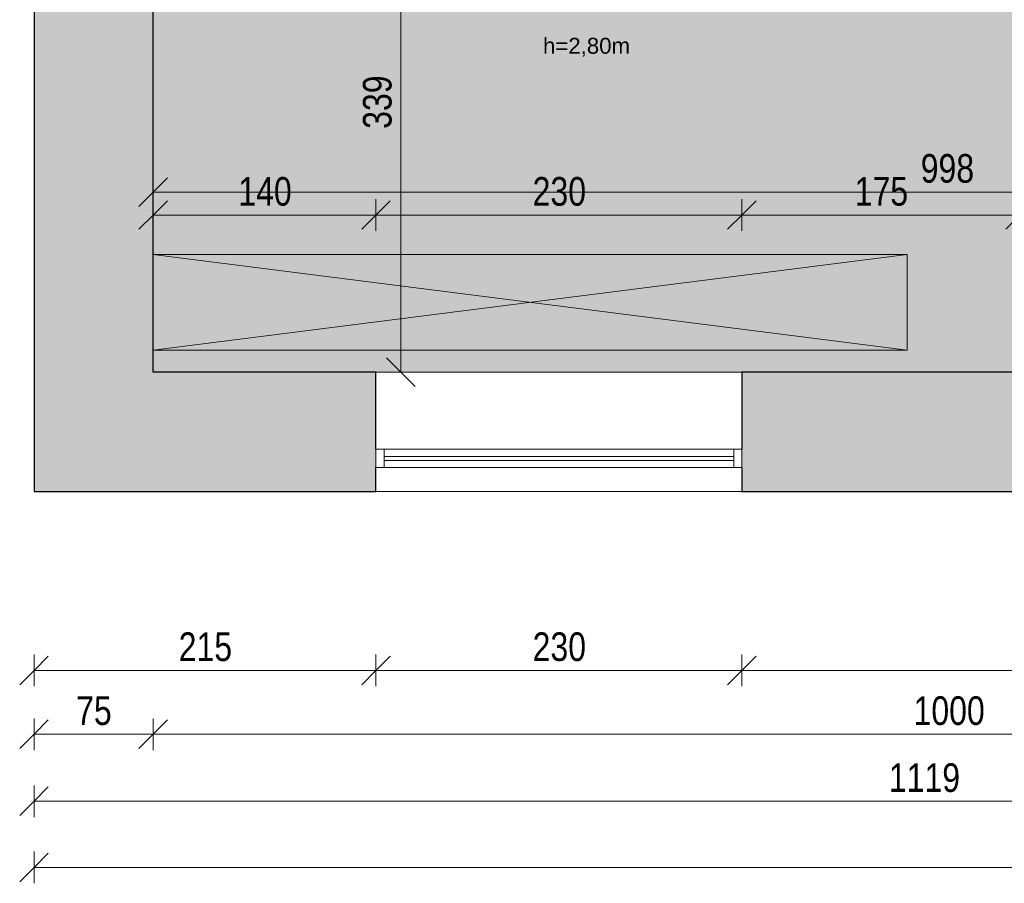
# Model space of a CAD drawing. Header units: centimetres. Extents: x 14802 to 18321, y -10692 to -8506.
# Tile 1 of 33: x 15112 to 15731, y -10662 to -10119. Entities that reach past the tile are written whole.
import ezdxf

# ---------------------------------------------------------------- set-up
doc = ezdxf.new("R2010")
doc.units = ezdxf.units.CM
for name, color, linetype, lineweight in [('A-ANNO-DIMS', 211, 'Continuous', 9), ('A-ANNO-DIMS-100', 211, 'Continuous', 9), ('A-DETL-GENF', 92, 'Continuous', 9), ('A-DETL-THIN', 151, 'Continuous', 9), ('A-GLAZ', 151, 'Continuous', 9), ('A-WALL', 113, 'Continuous', 9), ('A-WALL-PATT', 111, 'Continuous', 25), ('G-ANNO-TEXT', 231, 'Continuous', 9)]:
    doc.layers.add(name, color=color, linetype=linetype, lineweight=lineweight)
doc.styles.add('Arial_3', font='arial.ttf', dxfattribs={"width": 0.8, "height": 18})
doc.styles.add('Arial_4', font='arial.ttf', dxfattribs={"height": 10})
doc.dimstyles.new('Przekątna_-_1_8_mm_Arial', dxfattribs={"dimscale": 30.48, "dimtxt": 18.364669, "dimasz": 0.590551, "dimexe": 0.328084, "dimexo": 0.0625, "dimgap": 0.016404, "dimtad": 1, "dimdec": 0, "dimdsep": 46, "dimtxsty": 'Arial_3', "dimblk1": 'OBLIQUE', "dimblk2": 'OBLIQUE', "dimsah": 1, "dimcen": 0.09, "dimazin": 0, "dimtfac": 1, "dimtdec": 4, "dimtix": 1, "dimtmove": 0, "dimatfit": 3, "dimfxl": 0.328084, "dimfxlon": 1, "dimtvp": 1, "dimtolj": 1, "dimtzin": 0, "dimarcsym": 2})

# ---------------------------------------------------------------- blocks, each defined once
blk = doc.blocks.new('Aluminum_1 szybowe - Okno w piwnicy 240_140 p_95-466215-1_Poziom piwnicy')
at = {"layer": 'A-GLAZ', "lineweight": 18}
for p, q in [((-132.08, 25.16), (-137.16, 25.16)), ((-137.16, 25.16), (-137.16, 13.73)), ((-132.08, 13.73), (-132.08, 25.16)), ((92.84, 25.16), (87.76, 25.16)), ((87.76, 25.16), (87.76, 13.73)), ((92.84, 13.73), (92.84, 25.16)), ((87.76, 20.71), (-132.08, 20.71)), ((-132.08, 20.71), (-132.08, 18.17)), ((87.76, 18.17), (87.76, 20.71)), ((-137.16, 13.73), (-132.08, 13.73)), ((-132.08, 18.17), (87.76, 18.17)), ((87.76, 13.73), (92.84, 13.73))]:
    blk.add_line(p, q, dxfattribs=at)
at = {"layer": 'A-GLAZ'}
for p, q in [((-132.08, 25.16), (87.76, 25.16)), ((87.76, 13.73), (-132.08, 13.73))]:
    blk.add_line(p, q, dxfattribs=at)
blk = doc.blocks.new('DIMBLOCK1-1_Poziom piwnicy')
at = {"layer": 'A-ANNO-DIMS-100'}
for p, q in [((15195.62, -10227.35), (15195.62, -10217.35)), ((15195.62, -10227.35), (15204.62, -10218.35)), ((16193.62, -10227.35), (16193.62, -10217.35)), ((16193.62, -10227.35), (16202.62, -10218.35)), ((15195.62, -10227.35), (15186.62, -10236.35)), ((15195.62, -10227.35), (16193.62, -10227.35)), ((15195.62, -10227.35), (15195.62, -10237.35)), ((16193.62, -10227.35), (16184.62, -10236.35)), ((16193.62, -10227.35), (16193.62, -10237.35))]:
    blk.add_line(p, q, dxfattribs=at)
at = {"layer": 'A-ANNO-DIMS-100', "color": 0, "insert": (15678.09, -10203.48), "char_height": 18, "width": 39.6677, "attachment_point": 1, "line_spacing_factor": 0.941778, "style": 'Arial_3'}
blk.add_mtext('998', dxfattribs=at)
blk = doc.blocks.new('_Oblique')
at = {"color": 0, "linetype": 'ByBlock', "lineweight": -2}
blk.add_line((-0.5, -0.5), (0.5, 0.5), dxfattribs=at)
blk = doc.blocks.new('DIMBLOCK63-1_Poziom piwnicy')
at = {"layer": 'A-ANNO-DIMS-100'}
for p, q in [((15351.28, -10001.71), (15342.28, -9992.71)), ((15351.28, -10001.71), (15341.28, -10001.71)), ((15351.28, -10340.49), (15351.28, -10001.71)), ((15351.28, -10001.71), (15360.28, -10010.71)), ((15351.28, -10001.71), (15361.28, -10001.71)), ((15351.28, -10340.49), (15342.28, -10331.49)), ((15351.28, -10340.49), (15341.28, -10340.49)), ((15351.28, -10340.49), (15360.28, -10349.49)), ((15351.28, -10340.49), (15361.28, -10340.49))]:
    blk.add_line(p, q, dxfattribs=at)
at = {"layer": 'A-ANNO-DIMS-100', "color": 0, "insert": (15327.41, -10187.63), "char_height": 18, "width": 39.6677, "attachment_point": 1, "rotation": 90, "line_spacing_factor": 0.941778, "style": 'Arial_3'}
blk.add_mtext('339', dxfattribs=at)
blk = doc.blocks.new('DIMBLOCK119-1_Poziom piwnicy')
at = {"layer": 'A-ANNO-DIMS-100'}
for p, q in [((15120.62, -10651.83), (15120.62, -10641.83)), ((15120.62, -10651.83), (15129.62, -10642.83)), ((17920.62, -10651.83), (17920.62, -10641.83)), ((17920.62, -10651.83), (17929.62, -10642.83)), ((15120.62, -10651.83), (15111.62, -10660.83)), ((15120.62, -10651.83), (17920.62, -10651.83)), ((15120.62, -10651.83), (15120.62, -10661.83)), ((17920.62, -10651.83), (17911.62, -10660.83)), ((17920.62, -10651.83), (17920.62, -10661.83))]:
    blk.add_line(p, q, dxfattribs=at)
at = {"layer": 'A-ANNO-DIMS-100', "color": 0, "insert": (16498.58, -10627.96), "char_height": 18, "width": 52.8902, "attachment_point": 1, "line_spacing_factor": 0.941778, "style": 'Arial_3'}
blk.add_mtext('2800', dxfattribs=at)
blk = doc.blocks.new('DIMBLOCK120-1_Poziom piwnicy')
at = {"layer": 'A-ANNO-DIMS-100'}
for p, q in [((15120.62, -10527.99), (15120.62, -10517.99)), ((15120.62, -10527.99), (15129.62, -10518.99)), ((15335.62, -10527.99), (15335.62, -10517.99)), ((15335.62, -10527.99), (15344.62, -10518.99)), ((15120.62, -10527.99), (15111.62, -10536.99)), ((15120.62, -10527.99), (15335.62, -10527.99)), ((15120.62, -10527.99), (15120.62, -10537.99)), ((15335.62, -10527.99), (15326.62, -10536.99)), ((15335.62, -10527.99), (15335.62, -10537.99))]:
    blk.add_line(p, q, dxfattribs=at)
at = {"layer": 'A-ANNO-DIMS-100', "color": 0, "insert": (15211.59, -10504.12), "char_height": 18, "width": 39.6677, "attachment_point": 1, "line_spacing_factor": 0.941778, "style": 'Arial_3'}
blk.add_mtext('215', dxfattribs=at)
blk = doc.blocks.new('DIMBLOCK121-1_Poziom piwnicy')
at = {"layer": 'A-ANNO-DIMS-100'}
for p, q in [((15335.62, -10527.99), (15335.62, -10517.99)), ((15335.62, -10527.99), (15344.62, -10518.99)), ((15565.62, -10527.99), (15565.62, -10517.99)), ((15565.62, -10527.99), (15574.62, -10518.99)), ((15335.62, -10527.99), (15326.62, -10536.99)), ((15335.62, -10527.99), (15565.62, -10527.99)), ((15335.62, -10527.99), (15335.62, -10537.99)), ((15565.62, -10527.99), (15556.62, -10536.99)), ((15565.62, -10527.99), (15565.62, -10537.99))]:
    blk.add_line(p, q, dxfattribs=at)
at = {"layer": 'A-ANNO-DIMS-100', "color": 0, "insert": (15434.09, -10504.12), "char_height": 18, "width": 39.6677, "attachment_point": 1, "line_spacing_factor": 0.941778, "style": 'Arial_3'}
blk.add_mtext('230', dxfattribs=at)
blk = doc.blocks.new('DIMBLOCK122-1_Poziom piwnicy')
at = {"layer": 'A-ANNO-DIMS-100'}
for p, q in [((15565.62, -10527.99), (15565.62, -10517.99)), ((15565.62, -10527.99), (15574.62, -10518.99)), ((16239.62, -10527.99), (16239.62, -10517.99)), ((16239.62, -10527.99), (16248.62, -10518.99)), ((15565.62, -10527.99), (15556.62, -10536.99)), ((15565.62, -10527.99), (16239.62, -10527.99)), ((15565.62, -10527.99), (15565.62, -10537.99)), ((16239.62, -10527.99), (16230.62, -10536.99)), ((16239.62, -10527.99), (16239.62, -10537.99))]:
    blk.add_line(p, q, dxfattribs=at)
at = {"layer": 'A-ANNO-DIMS-100', "color": 0, "insert": (15886.09, -10504.12), "char_height": 18, "width": 39.6677, "attachment_point": 1, "line_spacing_factor": 0.941778, "style": 'Arial_3'}
blk.add_mtext('674', dxfattribs=at)
blk = doc.blocks.new('DIMBLOCK129-1_Poziom piwnicy')
at = {"layer": 'A-ANNO-DIMS-100'}
for p, q in [((15120.62, -10610.27), (15120.62, -10600.27)), ((15120.62, -10610.27), (15129.62, -10601.27)), ((16239.62, -10610.27), (16239.62, -10600.27)), ((16239.62, -10610.27), (16248.62, -10601.27)), ((15120.62, -10610.27), (15111.62, -10619.27)), ((15120.62, -10610.27), (16239.62, -10610.27)), ((15120.62, -10610.27), (15120.62, -10620.27)), ((16239.62, -10610.27), (16230.62, -10619.27)), ((16239.62, -10610.27), (16239.62, -10620.27))]:
    blk.add_line(p, q, dxfattribs=at)
at = {"layer": 'A-ANNO-DIMS-100', "color": 0, "insert": (15658.08, -10586.4), "char_height": 18, "width": 52.8902, "attachment_point": 1, "line_spacing_factor": 0.941778, "style": 'Arial_3'}
blk.add_mtext('1119', dxfattribs=at)
blk = doc.blocks.new('DIMBLOCK139-1_Poziom piwnicy')
at = {"layer": 'A-ANNO-DIMS-100'}
for p, q in [((15195.62, -10241.79), (15195.62, -10231.79)), ((15335.62, -10241.79), (15335.62, -10231.79)), ((15195.62, -10241.79), (15204.62, -10232.79)), ((15335.62, -10241.79), (15344.62, -10232.79)), ((15195.62, -10241.79), (15186.62, -10250.79)), ((15195.62, -10241.79), (15335.62, -10241.79)), ((15195.62, -10241.79), (15195.62, -10251.79)), ((15335.62, -10241.79), (15326.62, -10250.79)), ((15335.62, -10241.79), (15335.62, -10251.79))]:
    blk.add_line(p, q, dxfattribs=at)
at = {"layer": 'A-ANNO-DIMS-100', "color": 0, "insert": (15249.09, -10217.93), "char_height": 18, "width": 39.6677, "attachment_point": 1, "line_spacing_factor": 0.941778, "style": 'Arial_3'}
blk.add_mtext('140', dxfattribs=at)
blk = doc.blocks.new('DIMBLOCK140-1_Poziom piwnicy')
at = {"layer": 'A-ANNO-DIMS-100'}
for p, q in [((15335.62, -10241.79), (15335.62, -10231.79)), ((15565.62, -10241.79), (15565.62, -10231.79)), ((15335.62, -10241.79), (15344.62, -10232.79)), ((15565.62, -10241.79), (15574.62, -10232.79)), ((15335.62, -10241.79), (15326.62, -10250.79)), ((15335.62, -10241.79), (15565.62, -10241.79)), ((15335.62, -10241.79), (15335.62, -10251.79)), ((15565.62, -10241.79), (15556.62, -10250.79)), ((15565.62, -10241.79), (15565.62, -10251.79))]:
    blk.add_line(p, q, dxfattribs=at)
at = {"layer": 'A-ANNO-DIMS-100', "color": 0, "insert": (15434.09, -10217.93), "char_height": 18, "width": 39.6677, "attachment_point": 1, "line_spacing_factor": 0.941778, "style": 'Arial_3'}
blk.add_mtext('230', dxfattribs=at)
blk = doc.blocks.new('DIMBLOCK141-1_Poziom piwnicy')
at = {"layer": 'A-ANNO-DIMS-100'}
for p, q in [((15565.62, -10241.79), (15565.62, -10231.79)), ((15740.62, -10241.79), (15740.62, -10231.79)), ((15565.62, -10241.79), (15574.62, -10232.79)), ((15740.62, -10241.79), (15749.62, -10232.79)), ((15565.62, -10241.79), (15556.62, -10250.79)), ((15565.62, -10241.79), (15740.62, -10241.79)), ((15565.62, -10241.79), (15565.62, -10251.79)), ((15740.62, -10241.79), (15731.62, -10250.79)), ((15740.62, -10241.79), (15740.62, -10251.79))]:
    blk.add_line(p, q, dxfattribs=at)
at = {"layer": 'A-ANNO-DIMS-100', "color": 0, "insert": (15636.59, -10217.93), "char_height": 18, "width": 39.6677, "attachment_point": 1, "line_spacing_factor": 0.941778, "style": 'Arial_3'}
blk.add_mtext('175', dxfattribs=at)
blk = doc.blocks.new('DIMBLOCK261-1_Poziom piwnicy')
at = {"layer": 'A-ANNO-DIMS-100'}
for p, q in [((15120.62, -10568.18), (15120.62, -10558.18)), ((15120.62, -10568.18), (15129.62, -10559.18)), ((15195.62, -10568.18), (15195.62, -10558.18)), ((15195.62, -10568.18), (15204.62, -10559.18)), ((15120.62, -10568.18), (15111.62, -10577.18)), ((15120.62, -10568.18), (15195.62, -10568.18)), ((15120.62, -10568.18), (15120.62, -10578.18)), ((15195.62, -10568.18), (15186.62, -10577.18)), ((15195.62, -10568.18), (15195.62, -10578.18))]:
    blk.add_line(p, q, dxfattribs=at)
at = {"layer": 'A-ANNO-DIMS-100', "color": 0, "insert": (15147.1, -10544.31), "char_height": 18, "width": 26.4451, "attachment_point": 1, "line_spacing_factor": 0.941778, "style": 'Arial_3'}
blk.add_mtext('75', dxfattribs=at)
blk = doc.blocks.new('DIMBLOCK262-1_Poziom piwnicy')
at = {"layer": 'A-ANNO-DIMS-100'}
for p, q in [((15195.62, -10568.18), (15195.62, -10558.18)), ((15195.62, -10568.18), (15204.62, -10559.18)), ((16195.62, -10568.18), (16195.62, -10558.18)), ((16195.62, -10568.18), (16204.62, -10559.18)), ((15195.62, -10568.18), (15186.62, -10577.18)), ((15195.62, -10568.18), (16195.62, -10568.18)), ((15195.62, -10568.18), (15195.62, -10578.18)), ((16195.62, -10568.18), (16186.62, -10577.18)), ((16195.62, -10568.18), (16195.62, -10578.18))]:
    blk.add_line(p, q, dxfattribs=at)
at = {"layer": 'A-ANNO-DIMS-100', "color": 0, "insert": (15673.58, -10544.31), "char_height": 18, "width": 52.8902, "attachment_point": 1, "line_spacing_factor": 0.941778, "style": 'Arial_3'}
blk.add_mtext('1000', dxfattribs=at)

msp = doc.modelspace()

# ---------------------------------------------------------------- hatches: boundary and pattern name
at = {"layer": 'A-DETL-GENF'}
h = msp.add_hatch(color=9, dxfattribs=at)
h.paths.add_polyline_path([(17490.62, -10340.49), (17845.62, -10340.49), (17845.62, -9843.49), (17673.72, -9843.49), (17673.72, -9837.49), (17845.62, -9837.49), (17845.62, -9633.71), (17678.72, -9633.71), (17678.72, -9580.71), (17845.62, -9580.71), (17845.62, -9385.71), (17700.62, -9385.71), (17700.62, -9351.71), (17710.62, -9351.71), (17710.62, -9201.71), (17705.86, -9201.71), (17705.86, -9195.71), (17740.12, -9195.71), (17740.12, -9201.71), (17716.62, -9201.71), (17716.62, -9351.71), (17845.62, -9351.71), (17845.62, -9201.71), (17825.12, -9201.71), (17825.12, -9195.71), (17845.62, -9195.71), (17845.62, -8917.71), (17601.12, -8917.71), (17601.23, -9195.71), (17605.86, -9195.71), (17605.86, -9201.71), (17601.12, -9201.71), (17601.12, -9207.71), (17568.62, -9207.71), (17568.62, -9201.71), (17595.12, -9201.71), (17595.12, -8917.71), (17368.62, -8917.71), (17368.62, -9201.71), (17478.62, -9201.71), (17478.62, -9207.71), (17368.62, -9207.71), (17368.62, -9222.71), (17318.62, -9222.71), (17318.62, -8917.71), (16840.62, -8917.71), (16840.62, -9351.71), (17318.62, -9351.71), (17318.62, -9322.71), (17368.62, -9322.71), (17368.62, -9351.71), (17610.62, -9351.71), (17610.62, -9385.71), (16840.62, -9385.71), (16840.62, -9580.71), (17021.72, -9580.71), (17021.72, -9633.71), (16840.62, -9633.71), (16840.62, -9680.71), (16794.62, -9680.71), (16794.62, -9600.25), (16239.62, -9600.25), (16239.62, -9680.71), (16193.62, -9680.71), (16193.62, -9625.71), (15920.62, -9625.71), (15920.62, -9580.71), (16193.62, -9580.71), (16193.62, -9385.71), (16133.62, -9385.71), (16133.62, -9351.71), (16193.62, -9351.71), (16193.62, -9174.71), (16129.62, -9174.71), (16129.62, -9168.71), (16193.62, -9168.71), (16193.62, -8917.71), (16103.62, -8917.71), (16103.62, -9070.71), (16092.62, -9070.71), (16092.62, -9064.71), (16097.62, -9064.71), (16097.62, -8917.71), (16002.62, -8917.71), (16002.62, -9064.71), (16007.62, -9064.71), (16007.62, -9070.71), (16002.62, -9070.71), (16002.62, -9168.71), (16029.62, -9168.71), (16029.62, -9174.71), (16002.62, -9174.71), (16002.62, -9240.71), (15971.62, -9240.71), (15971.62, -9351.71), (16033.62, -9351.71), (16033.62, -9385.71), (15953.62, -9385.71), (15953.62, -9351.71), (15965.62, -9351.71), (15965.62, -9240.71), (15951.12, -9240.71), (15951.12, -9234.71), (15996.62, -9234.71), (15996.62, -8917.71), (15658.62, -8917.71), (15658.62, -9150.71), (15844.62, -9150.71), (15844.62, -9234.71), (15851.12, -9234.71), (15851.12, -9240.71), (15844.62, -9240.71), (15844.62, -9246.71), (15838.62, -9246.71), (15838.62, -9242.71), (15838.76, -9242.71), (15838.76, -9240.71), (15834.12, -9240.71), (15834.12, -9234.71), (15838.76, -9234.71), (15838.76, -9232.71), (15838.62, -9232.71), (15838.62, -9156.71), (15658.62, -9156.71), (15658.62, -9234.71), (15749.12, -9234.71), (15749.12, -9240.71), (15658.62, -9240.71), (15658.62, -9351.71), (15838.62, -9351.71), (15838.62, -9346.71), (15844.62, -9346.71), (15844.62, -9351.71), (15853.62, -9351.71), (15853.62, -9385.71), (15601.62, -9385.71), (15601.62, -9351.71), (15648.62, -9351.71), (15648.62, -9156.71), (15601.62, -9156.71), (15601.62, -9150.71), (15648.62, -9150.71), (15648.62, -8917.71), (15438.62, -8917.71), (15438.62, -9150.71), (15501.62, -9150.71), (15501.62, -9156.71), (15438.62, -9156.71), (15438.62, -9351.71), (15501.62, -9351.71), (15501.62, -9385.71), (15365.62, -9385.71), (15365.62, -9351.71), (15420.62, -9351.71), (15420.62, -8917.71), (15195.62, -8917.71), (15195.62, -9351.71), (15265.62, -9351.71), (15265.62, -9385.71), (15195.62, -9385.71), (15195.62, -9580.71), (15265.62, -9580.71), (15265.62, -9625.71), (15195.62, -9625.71), (15195.62, -9989.71), (15395.62, -9989.71), (15395.62, -9625.71), (15365.62, -9625.71), (15365.62, -9580.71), (15437.62, -9580.71), (15437.62, -9625.71), (15407.62, -9625.71), (15407.62, -9989.71), (15657.62, -9989.71), (15657.62, -9625.71), (15537.62, -9625.71), (15537.62, -9580.71), (15820.62, -9580.71), (15820.62, -9625.71), (15669.62, -9625.71), (15669.62, -10001.71), (15195.62, -10001.71), (15195.62, -10340.49), (16193.62, -10340.49), (16193.62, -10307.71), (16239.62, -10307.71), (16239.62, -10322.49), (16385.62, -10322.49), (16385.62, -10248.71), (16433.62, -10248.71), (16433.62, -10322.49), (16588.62, -10322.49), (16588.62, -10248.71), (16630.62, -10248.71), (16630.62, -10146.21), (16636.62, -10146.21), (16636.62, -10153.35), (16706.12, -10153.35), (16706.12, -10159.35), (16636.62, -10159.35), (16636.62, -10322.49), (16794.62, -10322.49), (16794.62, -10161.35), (16800.76, -10161.35), (16800.76, -10159.35), (16796.12, -10159.35), (16796.12, -10153.35), (16800.76, -10153.35), (16800.76, -10151.35), (16794.62, -10151.35), (16794.62, -9993.49), (16762.17, -9993.49), (16762.17, -9937.49), (16794.62, -9937.49), (16794.62, -9825.71), (16840.62, -9825.71), (16840.62, -9837.49), (17026.72, -9837.49), (17026.72, -9843.49), (16840.62, -9843.49), (16840.62, -10340.49), (17328.62, -10340.49), (17328.62, -9843.49), (17176.72, -9843.49), (17176.72, -9837.49), (17328.62, -9837.49), (17328.62, -9633.71), (17181.72, -9633.71), (17181.72, -9580.71), (17518.72, -9580.71), (17518.72, -9633.71), (17368.62, -9633.71), (17368.62, -9837.49), (17523.72, -9837.49), (17523.72, -9843.49), (17368.62, -9843.49), (17368.62, -10340.49), (17440.99, -10340.49)])
h.paths.add_polyline_path([(16239.62, -10207.71), (16193.62, -10207.71), (16193.62, -9825.71), (16239.62, -9825.71), (16239.62, -9937.49), (16662.17, -9937.49), (16662.17, -9993.49), (16636.62, -9993.49), (16636.62, -10056.21), (16630.62, -10056.21), (16630.62, -10051.58), (16628.62, -10051.58), (16628.62, -10053.71), (16588.62, -10053.71), (16588.62, -9993.49), (16433.62, -9993.49), (16433.62, -10053.71), (16385.62, -10053.71), (16385.62, -9993.49), (16239.62, -9993.49), (16239.62, -10203.08)])
at = {"layer": 'A-WALL-PATT', "lineweight": 9}
msp.add_hatch(color=256, dxfattribs=at).paths.add_polyline_path([(15120.62, -10415.49), (15195.62, -10415.49), (15195.62, -8842.71), (15120.62, -8842.71), (15120.62, -10156.03)])
h = msp.add_hatch(color=256, dxfattribs=at)
h.paths.add_polyline_path([(16121.69, -10415.49), (16239.62, -10415.49), (16239.62, -10340.49), (15970.62, -10340.49), (15970.62, -10415.49)])
h.paths.add_polyline_path([(15195.62, -10415.49), (15335.62, -10415.49), (15335.62, -10340.49), (15195.62, -10340.49), (15195.62, -10400.49)])
h.paths.add_polyline_path([(15565.62, -10415.49), (15740.62, -10415.49), (15740.62, -10340.49), (15565.62, -10340.49), (15565.62, -10400.49)])

# ---------------------------------------------------------------- linework, layer by layer
at = {"layer": 'A-DETL-THIN'}
for p, q in [((15195.62, -8917.71), (15195.62, -10340.49)), ((15195.62, -10266.71), (15195.62, -10326.71)), ((15669.62, -10266.71), (15195.62, -10266.71)), ((15195.62, -10326.71), (15669.62, -10266.71)), ((15669.62, -10326.71), (15195.62, -10266.71)), ((15669.62, -10326.71), (15669.62, -10266.71)), ((15195.62, -10326.71), (15669.62, -10326.71)), ((15195.62, -10340.49), (17845.62, -10340.49))]:
    msp.add_line(p, q, dxfattribs=at)
at = {"layer": 'A-WALL', "lineweight": 25}
for p, q in [((15120.62, -9630.71), (15120.62, -10415.49)), ((15195.62, -10340.49), (15195.62, -10001.71)), ((15335.62, -10340.49), (15195.62, -10340.49)), ((15335.62, -10389.06), (15335.62, -10340.49)), ((15740.62, -10340.49), (15565.62, -10340.49)), ((15565.62, -10340.49), (15565.62, -10389.06)), ((15335.62, -10415.49), (15335.62, -10400.49)), ((15565.62, -10400.49), (15565.62, -10415.49)), ((15120.62, -10415.49), (15335.62, -10415.49)), ((15565.62, -10415.49), (15740.62, -10415.49))]:
    msp.add_line(p, q, dxfattribs=at)
at = {"layer": 'A-WALL'}
for p, q in [((15335.62, -10340.49), (15565.62, -10340.49)), ((15565.62, -10415.49), (15335.62, -10415.49))]:
    msp.add_line(p, q, dxfattribs=at)

# ---------------------------------------------------------------- block references
at = {"layer": 'A-GLAZ', "rotation": 180}
msp.add_blockref('Aluminum_1 szybowe - Okno w piwnicy 240_140 p_95-466215-1_Poziom piwnicy', (15428.46, -10375.33), dxfattribs=at)

# ---------------------------------------------------------------- texts
at = {"layer": 'G-ANNO-TEXT', "color": 7, "insert": (15440.59, -10130.42), "char_height": 10, "width": 64.9367, "attachment_point": 1, "style": 'Arial_4'}
msp.add_mtext('h=2,80m', dxfattribs=at)

# ---------------------------------------------------------------- dimensions: what is measured, and where the dimension line sits
at = {"layer": 'A-ANNO-DIMS'}
dim = msp.add_linear_dim(base=(15351.28, -10001.71), p1=(15341.28, -10340.49), p2=(15341.28, -10001.71), angle=90, dimstyle='Przekątna_-_1_8_mm_Arial', override={"dimpost": '<>', "dimfxl": 338.774794}, dxfattribs=at)
dim.commit()
dim.dimension.update_dxf_attribs({"geometry": 'DIMBLOCK63-1_Poziom piwnicy', "text_midpoint": (15341.58, -10171.1)})
for base, p1, p2, override, picture, middle in [((16193.62, -10227.35), (15195.62, -10217.35), (16193.62, -10217.35), {"dimpost": '<>', "dimfxl": 998}, 'DIMBLOCK1-1_Poziom piwnicy', (15694.62, -10217.66)), ((15335.62, -10241.79), (15195.62, -10251.79), (15335.62, -10251.79), {"dimpost": '<>', "dimfxl": 140}, 'DIMBLOCK139-1_Poziom piwnicy', (15265.62, -10232.1)), ((15565.62, -10241.79), (15335.62, -10251.79), (15565.62, -10251.79), {"dimpost": '<>', "dimfxl": 230}, 'DIMBLOCK140-1_Poziom piwnicy', (15450.62, -10232.1)), ((15740.62, -10241.79), (15565.62, -10251.79), (15740.62, -10251.79), {"dimpost": '<>', "dimfxl": 175}, 'DIMBLOCK141-1_Poziom piwnicy', (15653.12, -10232.1)), ((15335.62, -10527.99), (15120.62, -10517.99), (15335.62, -10517.99), {"dimpost": '<>', "dimfxl": 215}, 'DIMBLOCK120-1_Poziom piwnicy', (15228.12, -10518.3)), ((15565.62, -10527.99), (15335.62, -10517.99), (15565.62, -10517.99), {"dimpost": '<>', "dimfxl": 230}, 'DIMBLOCK121-1_Poziom piwnicy', (15450.62, -10518.29)), ((16239.62, -10527.99), (15565.62, -10517.99), (16239.62, -10517.99), {"dimpost": '<>', "dimfxl": 674}, 'DIMBLOCK122-1_Poziom piwnicy', (15902.62, -10518.3)), ((15195.62, -10568.18), (15120.62, -10558.18), (15195.62, -10558.18), {"dimpost": '<>', "dimfxl": 75}, 'DIMBLOCK261-1_Poziom piwnicy', (15158.12, -10558.53)), ((16195.62, -10568.18), (15195.62, -10558.18), (16195.62, -10558.18), {"dimpost": '<>', "dimfxl": 1000}, 'DIMBLOCK262-1_Poziom piwnicy', (15695.62, -10558.49)), ((16239.62, -10610.27), (15120.62, -10600.27), (16239.62, -10600.27), {"dimpost": '<>', "dimfxl": 1119}, 'DIMBLOCK129-1_Poziom piwnicy', (15680.12, -10600.58)), ((17920.62, -10651.83), (15120.62, -10641.83), (17920.62, -10641.83), {"dimpost": '<>', "dimfxl": 2800}, 'DIMBLOCK119-1_Poziom piwnicy', (16520.62, -10642.14))]:
    dim = msp.add_linear_dim(base=base, p1=p1, p2=p2, dimstyle='Przekątna_-_1_8_mm_Arial', override=override, dxfattribs=at)
    dim.commit()
    dim.dimension.update_dxf_attribs({"geometry": picture, "text_midpoint": middle})

doc.saveas('drawing.dxf')
